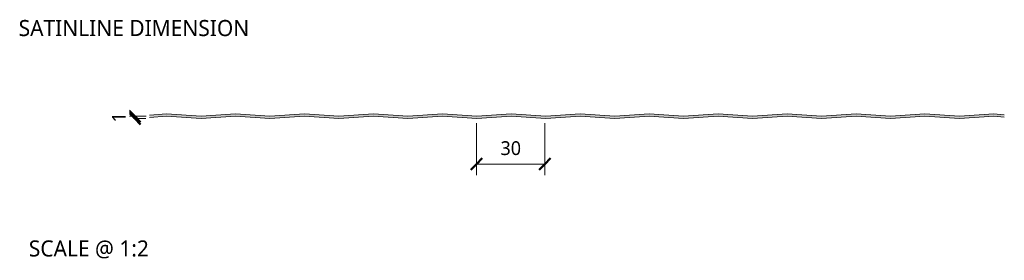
# Model space of a CAD drawing. Header units: millimetres. Extents: x 196 to 3485, y -270 to 1649.
# Tile 7 of 7: x 3057 to 3485, y 127 to 231. Entities that reach past the tile are written whole.
import ezdxf

# ---------------------------------------------------------------- set-up
doc = ezdxf.new("R2010")
doc.units = ezdxf.units.MM
for name, color, linetype, lineweight in [('A-ANNO-DIMS', 211, 'Continuous', 9), ('A-ANNO-DIMS-2', 211, 'Continuous', 9), ('A-DETL-GENF', 92, 'Continuous', 13), ('G-ANNO-TEXT', 231, 'Continuous', 9)]:
    doc.layers.add(name, color=color, linetype=linetype, lineweight=lineweight)
doc.styles.add('Yu Gothic_2', font='Yu Gothic.ttf', dxfattribs={"height": 7})
doc.styles.add('Yu Gothic_3', font='Yu Gothic.ttf', dxfattribs={"height": 6})
doc.styles.add('Yu Gothic_B', font='Yu Gothic.ttf', dxfattribs={"height": 7})
doc.dimstyles.new('Diagonal_1', dxfattribs={"dimscale": 304.8, "dimtxt": 6.965421, "dimasz": 0.016404, "dimexe": 0.015748, "dimexo": 0.009843, "dimgap": 0.009843, "dimtad": 1, "dimdec": 0, "dimzin": 0, "dimdsep": 46, "dimtxsty": 'Yu Gothic_3', "dimblk1": 'OBLIQUE', "dimblk2": 'OBLIQUE', "dimsah": 1, "dimcen": 0.09, "dimazin": 0, "dimtfac": 1, "dimtdec": 4, "dimtix": 1, "dimtmove": 0, "dimatfit": 3, "dimfxl": 1, "dimtvp": 1, "dimtfill": 1, "dimtolj": 1, "dimtzin": 0, "dimarcsym": 2})

# ---------------------------------------------------------------- blocks, each defined once
blk = doc.blocks.new('CR1100 - FINISHES - CR 1100 - SATINLINE FINISH - BOTTOM-4168011-ALL FINISHES Copy 1 Copy 1')
at = {"layer": 'A-DETL-GENF'}
blk.add_hatch(color=256, dxfattribs=at).paths.add_polyline_path([(264, 0), (279, 1), (294, 0), (309, 1), (324, 0), (339, 1), (354, 0), (369, 1), (384, 0), (399, 1), (403.53, 0.7), (403.53, 1.7), (399, 2.01), (384, 1), (369, 2.01), (354, 1), (339, 2.01), (324, 1), (309, 2.01), (294, 1), (279, 2.01), (264, 1), (249, 2.01), (234, 1), (219, 2.01), (204, 1), (189, 2.01), (174, 1), (159, 2.01), (144, 1), (129, 2.01), (114, 1), (99, 2.01), (84, 1), (69, 2.01), (54, 1), (39, 2.01), (31.59, 1.51), (31.59, 0.51), (39, 1), (54, 0), (69, 1), (84, 0), (99, 1), (114, 0), (129, 1), (144, 0), (159, 1), (174, 0), (189, 1), (204, 0), (219, 1), (234, 0), (249, 1)])
for p, q in [((39, 2.01), (31.59, 1.51)), ((31.59, 0.51), (39, 1)), ((54, 1), (39, 2.01)), ((39, 1), (54, 0)), ((69, 2.01), (54, 1)), ((54, 0), (69, 1)), ((84, 1), (69, 2.01)), ((69, 1), (84, 0)), ((99, 2.01), (84, 1)), ((84, 0), (99, 1)), ((114, 1), (99, 2.01)), ((99, 1), (114, 0)), ((129, 2.01), (114, 1)), ((114, 0), (129, 1)), ((144, 1), (129, 2.01)), ((129, 1), (144, 0)), ((159, 2.01), (144, 1)), ((144, 0), (159, 1)), ((174, 1), (159, 2.01)), ((159, 1), (174, 0)), ((189, 2.01), (174, 1)), ((174, 0), (189, 1)), ((204, 1), (189, 2.01)), ((189, 1), (204, 0)), ((219, 2.01), (204, 1)), ((204, 0), (219, 1)), ((234, 1), (219, 2.01)), ((219, 1), (234, 0)), ((249, 2.01), (234, 1)), ((234, 0), (249, 1)), ((264, 1), (249, 2.01)), ((249, 1), (264, 0)), ((279, 2.01), (264, 1)), ((264, 0), (279, 1)), ((294, 1), (279, 2.01)), ((279, 1), (294, 0)), ((309, 2.01), (294, 1)), ((294, 0), (309, 1)), ((324, 1), (309, 2.01)), ((309, 1), (324, 0)), ((339, 2.01), (324, 1)), ((324, 0), (339, 1)), ((354, 1), (339, 2.01)), ((339, 1), (354, 0)), ((369, 2.01), (354, 1)), ((354, 0), (369, 1)), ((384, 1), (369, 2.01)), ((369, 1), (384, 0)), ((399, 2.01), (384, 1)), ((384, 0), (399, 1)), ((403.53, 1.7), (399, 2.01)), ((399, 1), (403.53, 0.7))]:
    blk.add_line(p, q, dxfattribs=at)
blk = doc.blocks.new('DIMBLOCK8-ALL FINISHES Copy 1 Copy 1')
at = {"layer": 'A-ANNO-DIMS-2'}
for p, q in [((3255.29, 168.52), (3255.29, 186.28)), ((3285.01, 168.52), (3285.01, 186.28)), ((3255.29, 168.52), (3285.01, 168.52)), ((3255.29, 168.52), (3255.29, 163.72)), ((3285.01, 168.52), (3285.01, 163.72))]:
    blk.add_line(p, q, dxfattribs=at)
at = {"layer": 'A-ANNO-DIMS-2', "lineweight": 50}
for p, q in [((3255.29, 168.52), (3252.79, 166.02)), ((3255.29, 168.52), (3257.79, 171.02)), ((3285.01, 168.52), (3282.51, 166.02)), ((3285.01, 168.52), (3287.51, 171.02))]:
    blk.add_line(p, q, dxfattribs=at)
at = {"layer": 'A-ANNO-DIMS-2', "color": 0, "insert": (3265.74, 178.44), "char_height": 6, "width": 10.5711, "attachment_point": 1, "line_spacing_factor": 1.024327, "style": 'Yu Gothic_3', "bg_fill": 3, "box_fill_scale": 1.25, "bg_fill_color": 256, "bg_fill_true_color": 13158600, "bg_fill_transparency": 0}
blk.add_mtext('30', dxfattribs=at)
blk = doc.blocks.new('_Oblique')
at = {"color": 0, "linetype": 'ByBlock', "lineweight": -2}
blk.add_line((-0.5, -0.5), (0.5, 0.5), dxfattribs=at)
blk = doc.blocks.new('DIMBLOCK9-ALL FINISHES Copy 1 Copy 1')
at = {"layer": 'A-ANNO-DIMS-2'}
for p, q in [((3106.62, 189.28), (3101.82, 189.28)), ((3106.62, 188.28), (3106.62, 189.28)), ((3106.62, 189.28), (3111.51, 189.28)), ((3106.62, 188.28), (3106.09, 188.28)), ((3106.62, 188.28), (3111.42, 188.28))]:
    blk.add_line(p, q, dxfattribs=at)
at = {"layer": 'A-ANNO-DIMS-2', "lineweight": 50}
for p, q in [((3106.62, 189.28), (3104.12, 191.78)), ((3106.62, 188.28), (3104.12, 190.78)), ((3106.62, 189.28), (3109.12, 186.78)), ((3106.62, 188.28), (3109.12, 185.78))]:
    blk.add_line(p, q, dxfattribs=at)
at = {"layer": 'A-ANNO-DIMS-2', "color": 0, "insert": (3096.7, 186.58), "char_height": 6, "width": 5.2855, "attachment_point": 1, "rotation": 90, "line_spacing_factor": 1.024327, "style": 'Yu Gothic_3', "bg_fill": 3, "box_fill_scale": 1.25, "bg_fill_color": 256, "bg_fill_true_color": 13158600, "bg_fill_transparency": 0}
blk.add_mtext('1', dxfattribs=at)

msp = doc.modelspace()

# ---------------------------------------------------------------- block references
at = {"layer": 'A-DETL-GENF'}
msp.add_blockref('CR1100 - FINISHES - CR 1100 - SATINLINE FINISH - BOTTOM-4168011-ALL FINISHES Copy 1 Copy 1', (3081.43, 188.28), dxfattribs=at)

# ---------------------------------------------------------------- texts
at = {"layer": 'G-ANNO-TEXT', "color": 7, "char_height": 7, "attachment_point": 1, "bg_fill": 3, "box_fill_scale": 1.25, "bg_fill_color": 256, "bg_fill_true_color": 13158600, "bg_fill_transparency": 0}
for s, insert, width, style in [('SATINLINE DIMENSION', (3056.07, 231.15), 130.0337, 'Yu Gothic_B'), ('SCALE @ 1:2', (3060.49, 135.35), 66.5401, 'Yu Gothic_2')]:
    msp.add_mtext(s, dxfattribs=dict(at, insert=insert, width=width, style=style))

# ---------------------------------------------------------------- next in the draw order: dimensions: what is measured, and where the dimension line sits
at = {"layer": 'A-ANNO-DIMS'}
dim = msp.add_linear_dim(base=(3106.62, 189.28), p1=(3103.09, 188.28), p2=(3114.51, 189.28), angle=90, dimstyle='Diagonal_1', override={"dimpost": '<>', "dimfxl": 11.467162}, dxfattribs=at)
dim.commit()
dim.dimension.update_dxf_attribs({"geometry": 'DIMBLOCK9-ALL FINISHES Copy 1 Copy 1', "text_midpoint": (3100.62, 188.78)})
dim = msp.add_linear_dim(base=(3285.01, 168.52), p1=(3255.29, 189.28), p2=(3285.01, 189.28), dimstyle='Diagonal_1', override={"dimpost": '<>', "dimfxl": 29.718361}, dxfattribs=at)
dim.commit()
dim.dimension.update_dxf_attribs({"geometry": 'DIMBLOCK8-ALL FINISHES Copy 1 Copy 1', "text_midpoint": (3270.15, 174.52)})

doc.saveas('drawing.dxf')
